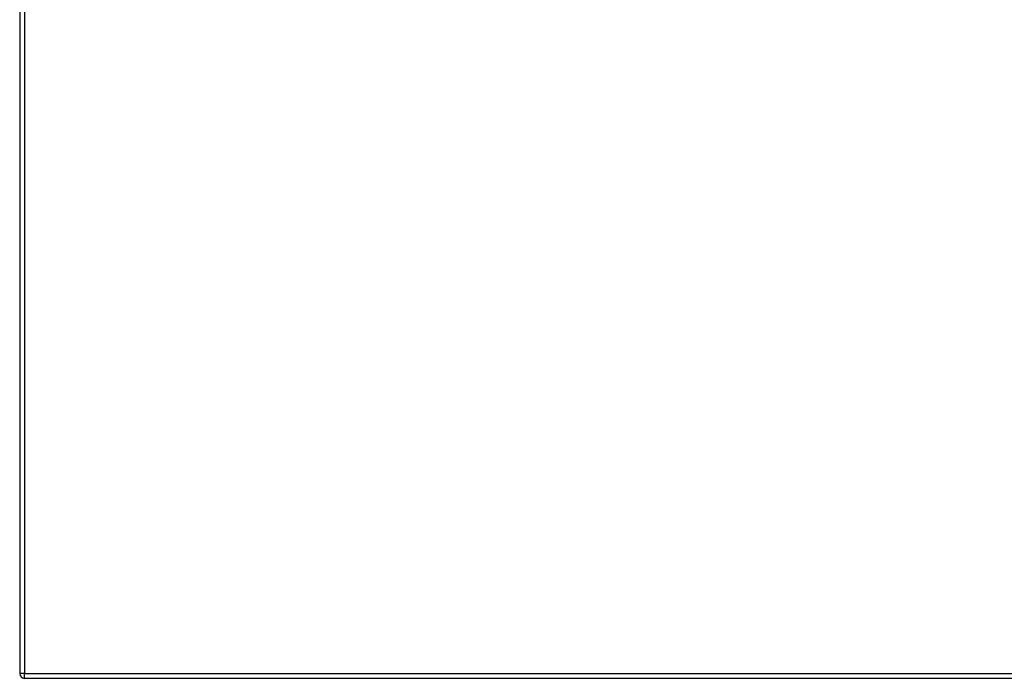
# Model space of a CAD drawing. Header units: inches. Extents: x 19 to 626, y 56 to 294.
# Tile 182 of 256: x 202 to 222, y 166 to 180. Entities that reach past the tile are written whole.
import ezdxf

# ---------------------------------------------------------------- set-up
doc = ezdxf.new("R2010")
doc.units = ezdxf.units.IN
doc.header["$MEASUREMENT"] = 0
doc.layers.add('Visible Edges(ANSI)', color=7, linetype='Continuous', lineweight=25)
doc.layers.add('Visible Tangent Edges(ANSI)', color=7, linetype='Continuous', lineweight=25)

msp = doc.modelspace()

# ---------------------------------------------------------------- linework, layer by layer
at = {"layer": 'Visible Edges(ANSI)'}
for p, q in [((202.192, 192.889), (202.192, 166.169)), ((267.896, 166.07), (202.291, 166.07))]:
    msp.add_line(p, q, dxfattribs=at)
msp.add_arc((202.291, 166.169), 0.099, 180, 270, dxfattribs=at)
at = {"layer": 'Visible Tangent Edges(ANSI)'}
for p, q in [((202.291, 192.889), (202.291, 166.169)), ((202.291, 166.169), (202.192, 166.169)), ((202.291, 166.07), (202.291, 166.169)), ((202.291, 166.169), (267.896, 166.169))]:
    msp.add_line(p, q, dxfattribs=at)

doc.saveas('drawing.dxf')
